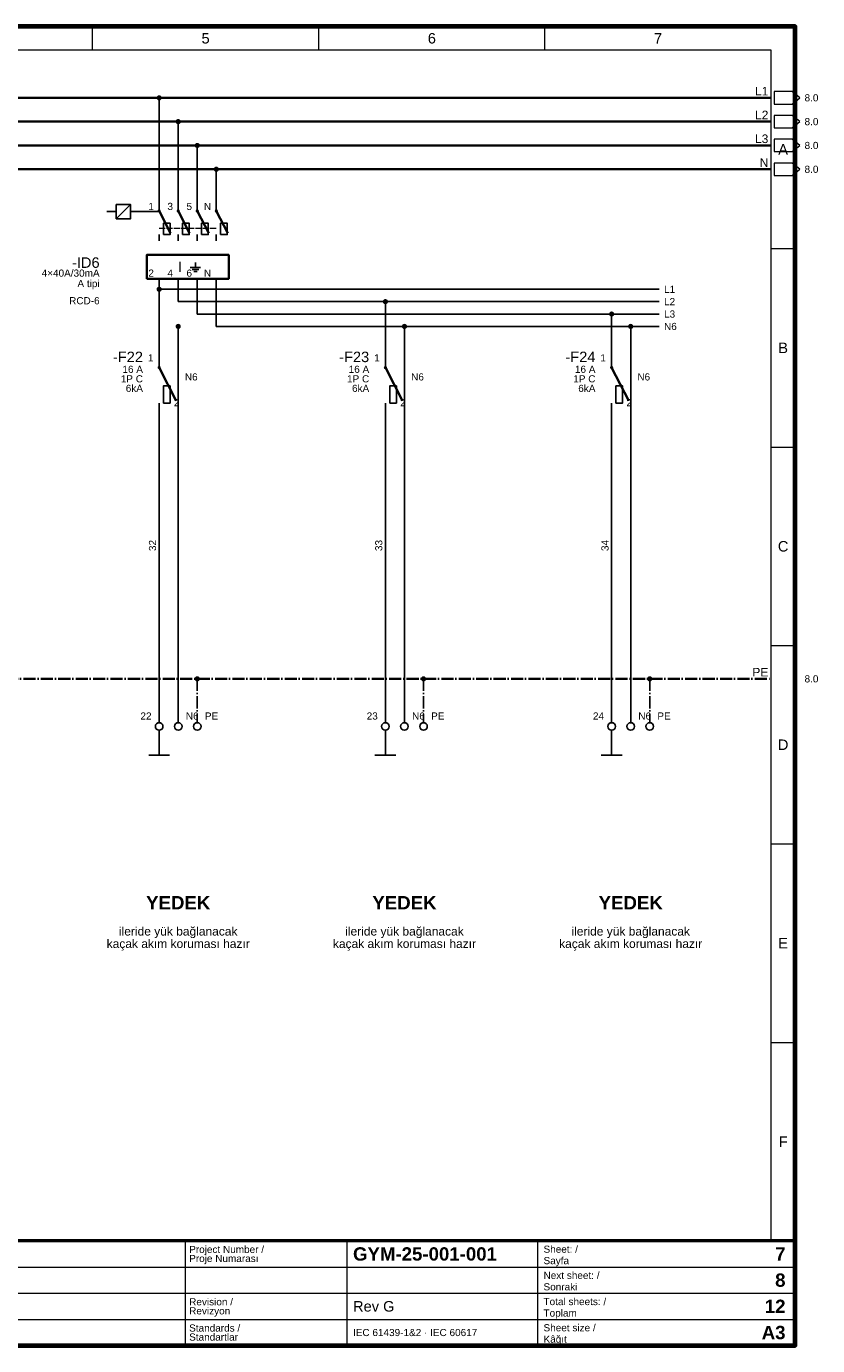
# Paper-space layout '07 Schematic Diagram - Şematik Diyagram' of a CAD drawing. Header units: millimetres. Extents: x 14 to 415, y 10 to 287.
# Tile 2 of 2: x 249 to 415, y 10 to 287. Entities that reach past the tile are written whole.
import ezdxf
from ezdxf.enums import TextEntityAlignment as Align

# ---------------------------------------------------------------- set-up
doc = ezdxf.new("R2010")
doc.units = ezdxf.units.MM
doc.linetypes.add('DASHDOT', pattern=[3.556, 2.54, -0.508, 0, -0.508])
doc.linetypes.add('DASHED', pattern=[1.524, 1.27, -0.254])
for name, color, linetype, lineweight in [('E-SEMA-ANTET', 7, 'Continuous', 50), ('E-SEMA-KLEMENS', 7, 'Continuous', 25), ('E-SEMA-PE', 7, 'DASHDOT', 35), ('E-SEMA-RAY', 7, 'Continuous', 35), ('E-SEMA-SEMBOL', 7, 'Continuous', 35), ('E-SEMA-TEL', 7, 'Continuous', 25), ('E-SEMA-YAZI', 7, 'Continuous', 18), ('E-SEMA-ZON', 8, 'Continuous', 18)]:
    doc.layers.add(name, color=color, linetype=linetype, lineweight=lineweight)
doc.styles.add('GYM', font='arial.ttf')
doc.styles.add('GYM-B', font='arialbd.ttf')

psp = doc.layouts.new('07 Schematic Diagram - Şematik Diyagram')

# ---------------------------------------------------------------- hatches: boundary and pattern name
at = {"layer": 'E-SEMA-SEMBOL'}
h = psp.add_hatch(color=7, dxfattribs=at)
edge = h.paths.add_edge_path()
edge.add_arc((276.5, 272), 0.55, 0, 360)
h = psp.add_hatch(color=7, dxfattribs=at)
edge = h.paths.add_edge_path()
edge.add_arc((280.5, 267), 0.55, 0, 360)
h = psp.add_hatch(color=7, dxfattribs=at)
edge = h.paths.add_edge_path()
edge.add_arc((284.5, 262), 0.55, 0, 360)
h = psp.add_hatch(color=7, dxfattribs=at)
edge = h.paths.add_edge_path()
edge.add_arc((288.5, 257), 0.55, 0, 360)
h = psp.add_hatch(color=7, dxfattribs=at)
edge = h.paths.add_edge_path()
edge.add_arc((276.5, 248.24), 0.35, 0, 360)
h = psp.add_hatch(color=7, dxfattribs=at)
edge = h.paths.add_edge_path()
edge.add_arc((280.5, 248.24), 0.35, 0, 360)
h = psp.add_hatch(color=7, dxfattribs=at)
edge = h.paths.add_edge_path()
edge.add_arc((284.5, 248.24), 0.35, 0, 360)
h = psp.add_hatch(color=7, dxfattribs=at)
edge = h.paths.add_edge_path()
edge.add_arc((288.5, 248.24), 0.35, 0, 360)
h = psp.add_hatch(color=7, dxfattribs=at)
edge = h.paths.add_edge_path()
edge.add_arc((276.5, 231.8), 0.55, 0, 360)
h = psp.add_hatch(color=7, dxfattribs=at)
edge = h.paths.add_edge_path()
edge.add_arc((324, 229.2), 0.55, 0, 360)
h = psp.add_hatch(color=7, dxfattribs=at)
edge = h.paths.add_edge_path()
edge.add_arc((371.5, 226.6), 0.55, 0, 360)
h = psp.add_hatch(color=7, dxfattribs=at)
edge = h.paths.add_edge_path()
edge.add_arc((280.5, 224), 0.55, 0, 360)
h = psp.add_hatch(color=7, dxfattribs=at)
edge = h.paths.add_edge_path()
edge.add_arc((328, 224), 0.55, 0, 360)
h = psp.add_hatch(color=7, dxfattribs=at)
edge = h.paths.add_edge_path()
edge.add_arc((375.5, 224), 0.55, 0, 360)
h = psp.add_hatch(color=7, dxfattribs=at)
edge = h.paths.add_edge_path()
edge.add_arc((276.5, 215.36), 0.35, 0, 360)
h = psp.add_hatch(color=7, dxfattribs=at)
edge = h.paths.add_edge_path()
edge.add_arc((324, 215.36), 0.35, 0, 360)
h = psp.add_hatch(color=7, dxfattribs=at)
edge = h.paths.add_edge_path()
edge.add_arc((371.5, 215.36), 0.35, 0, 360)
h = psp.add_hatch(color=7, dxfattribs=at)
edge = h.paths.add_edge_path()
edge.add_arc((284.5, 150), 0.55, 0, 360)
h = psp.add_hatch(color=7, dxfattribs=at)
edge = h.paths.add_edge_path()
edge.add_arc((332, 150), 0.55, 0, 360)
h = psp.add_hatch(color=7, dxfattribs=at)
edge = h.paths.add_edge_path()
edge.add_arc((379.5, 150), 0.55, 0, 360)

# ---------------------------------------------------------------- linework, layer by layer
at = {"layer": 'E-SEMA-ANTET', "lineweight": 18}
for p, q in [((282, 10), (282, 32)), ((316, 10), (316, 32)), ((356, 10), (356, 32)), ((20, 26.5), (410, 26.5)), ((20, 21), (410, 21)), ((20, 15.5), (410, 15.5))]:
    psp.add_line(p, q, dxfattribs=at)
at = {"layer": 'E-SEMA-ANTET', "lineweight": 70}
psp.add_lwpolyline([(20, 10), (410, 10), (410, 287), (20, 287)], close=True, dxfattribs=at)
at = {"layer": 'E-SEMA-ANTET', "lineweight": 50}
psp.add_lwpolyline([(20, 10), (410, 10), (410, 32), (20, 32)], close=True, dxfattribs=at)
at = {"layer": 'E-SEMA-KLEMENS', "lineweight": 25}
for centre in [(276.5, 140), (280.5, 140), (284.5, 140), (324, 140), (328, 140), (332, 140), (371.5, 140), (375.5, 140), (379.5, 140)]:
    psp.add_circle(centre, 0.8, dxfattribs=at)
at = {"layer": 'E-SEMA-PE', "linetype": 'DASHDOT', "lineweight": 35}
psp.add_line((25, 150), (405, 150), dxfattribs=at)
at = {"layer": 'E-SEMA-PE', "linetype": 'DASHDOT', "lineweight": 25}
for p, q in [((284.5, 150), (284.5, 140.8)), ((332, 150), (332, 140.8)), ((379.5, 150), (379.5, 140.8))]:
    psp.add_line(p, q, dxfattribs=at)
at = {"layer": 'E-SEMA-RAY', "lineweight": 35}
for p, q in [((25, 272), (405, 272)), ((25, 267), (405, 267)), ((25, 262), (405, 262)), ((25, 257), (405, 257))]:
    psp.add_line(p, q, dxfattribs=at)
at = {"layer": 'E-SEMA-RAY', "lineweight": 25}
for p, q in [((276.5, 231.8), (381.5, 231.8)), ((280.5, 229.2), (381.5, 229.2)), ((284.5, 226.6), (381.5, 226.6)), ((288.5, 224), (381.5, 224))]:
    psp.add_line(p, q, dxfattribs=at)
at = {"layer": 'E-SEMA-SEMBOL', "lineweight": 18}
psp.add_line((267.5, 246.6), (270.5, 249.6), dxfattribs=at)
at = {"layer": 'E-SEMA-SEMBOL', "lineweight": 35}
for p, q in [((276.5, 248.24), (278.9, 243.6)), ((280.5, 248.24), (282.9, 243.6)), ((284.5, 248.24), (286.9, 243.6)), ((288.5, 248.24), (290.9, 243.6)), ((276.5, 215.36), (280.1, 208.4)), ((324, 215.36), (327.6, 208.4)), ((371.5, 215.36), (375.1, 208.4))]:
    psp.add_line(p, q, dxfattribs=at)
at = {"layer": 'E-SEMA-SEMBOL', "linetype": 'DASHED', "lineweight": 18}
psp.add_line((276.5, 244.6), (288.5, 244.6), dxfattribs=at)
at = {"layer": 'E-SEMA-SEMBOL', "lineweight": 25}
for p, q in [((283, 236.4), (285.2, 236.4)), ((283.4, 235.95), (284.8, 235.95)), ((283.75, 235.5), (284.45, 235.5)), ((284.1, 237.4), (284.1, 236.4)), ((274.3, 134), (278.7, 134)), ((321.8, 134), (326.2, 134)), ((369.3, 134), (373.7, 134))]:
    psp.add_line(p, q, dxfattribs=at)
for points in [[(267.5, 246.6), (270.5, 246.6), (270.5, 249.6), (267.5, 249.6)], [(277.4, 243.28), (278.8, 243.28), (278.8, 245.68), (277.4, 245.68)], [(281.4, 243.28), (282.8, 243.28), (282.8, 245.68), (281.4, 245.68)], [(285.4, 243.28), (286.8, 243.28), (286.8, 245.68), (285.4, 245.68)], [(289.4, 243.28), (290.8, 243.28), (290.8, 245.68), (289.4, 245.68)], [(277.4, 207.92), (278.8, 207.92), (278.8, 211.52), (277.4, 211.52)], [(324.9, 207.92), (326.3, 207.92), (326.3, 211.52), (324.9, 211.52)], [(372.4, 207.92), (373.8, 207.92), (373.8, 211.52), (372.4, 211.52)]]:
    psp.add_lwpolyline(points, close=True, dxfattribs=at)
at = {"layer": 'E-SEMA-SEMBOL', "lineweight": 35}
psp.add_lwpolyline([(273.9, 234), (291.1, 234), (291.1, 239), (273.9, 239)], close=True, dxfattribs=at)
at = {"layer": 'E-SEMA-TEL', "lineweight": 25}
for p, q in [((276.5, 272), (276.5, 250)), ((280.5, 267), (280.5, 250)), ((284.5, 262), (284.5, 250)), ((288.5, 257), (288.5, 250)), ((276.5, 250), (276.5, 248.24)), ((280.5, 250), (280.5, 248.24)), ((284.5, 250), (284.5, 248.24)), ((288.5, 250), (288.5, 248.24)), ((265.5, 248.1), (267.5, 248.1)), ((270.5, 248.1), (276.5, 248.1)), ((276.5, 243.28), (276.5, 242)), ((280.5, 243.28), (280.5, 242)), ((284.5, 243.28), (284.5, 242)), ((288.5, 243.28), (288.5, 242)), ((276.5, 234), (276.5, 232.4)), ((276.5, 234), (276.5, 231.8)), ((280.5, 234), (280.5, 232.4)), ((280.5, 234), (280.5, 229.2)), ((284.5, 234), (284.5, 232.4)), ((284.5, 234), (284.5, 226.6)), ((288.5, 234), (288.5, 232.4)), ((288.5, 234), (288.5, 224)), ((276.5, 231.8), (276.5, 218)), ((324, 229.2), (324, 218)), ((371.5, 226.6), (371.5, 218)), ((280.5, 224), (280.5, 140.8)), ((328, 224), (328, 140.8)), ((375.5, 224), (375.5, 140.8)), ((276.5, 218), (276.5, 215.36)), ((324, 218), (324, 215.36)), ((371.5, 218), (371.5, 215.36)), ((276.5, 207.92), (276.5, 206)), ((324, 207.92), (324, 206)), ((371.5, 207.92), (371.5, 206)), ((276.5, 206), (276.5, 140.8)), ((324, 206), (324, 140.8)), ((371.5, 206), (371.5, 140.8)), ((276.5, 139.2), (276.5, 134)), ((324, 139.2), (324, 134)), ((371.5, 139.2), (371.5, 134))]:
    psp.add_line(p, q, dxfattribs=at)
at = {"layer": 'E-SEMA-YAZI', "lineweight": 18}
for points in [[(405.6, 270.7), (409.4, 270.7), (411, 272), (409.4, 273.3), (405.6, 273.3)], [(405.6, 265.7), (409.4, 265.7), (411, 267), (409.4, 268.3), (405.6, 268.3)], [(405.6, 260.7), (409.4, 260.7), (411, 262), (409.4, 263.3), (405.6, 263.3)], [(405.6, 255.7), (409.4, 255.7), (411, 257), (409.4, 258.3), (405.6, 258.3)]]:
    psp.add_lwpolyline(points, close=True, dxfattribs=at)
at = {"layer": 'E-SEMA-ZON', "lineweight": 18}
for p, q in [((262.5, 282), (262.5, 287)), ((310, 282), (310, 287)), ((357.5, 282), (357.5, 287)), ((405, 240.33), (410, 240.33)), ((405, 198.67), (410, 198.67)), ((405, 157), (410, 157)), ((405, 115.33), (410, 115.33)), ((405, 73.67), (410, 73.67)), ((262.5, 32), (262.5, 32)), ((310, 32), (310, 32)), ((357.5, 32), (357.5, 32))]:
    psp.add_line(p, q, dxfattribs=at)
psp.add_lwpolyline([(25, 32), (405, 32), (405, 282), (25, 282)], close=True, dxfattribs=at)

# ---------------------------------------------------------------- texts
at = {"layer": 'E-SEMA-ANTET'}
for s, height, style, p in [('Project Number /', 1.5, 'GYM', (282.8, 30.2)), ('GYM-25-001-001', 2.8, 'GYM-B', (317.2, 29.25)), ('Sheet: /', 1.5, 'GYM', (357.2, 30.25)), ('Proje Numarası', 1.5, 'GYM', (282.8, 28.3)), ('Sayfa', 1.5, 'GYM', (357.2, 27.85)), ('Next sheet: /', 1.5, 'GYM', (357.2, 24.75)), ('Sonraki', 1.5, 'GYM', (357.2, 22.35)), ('Revision /', 1.5, 'GYM', (282.8, 19.2)), ('Total sheets: /', 1.5, 'GYM', (357.2, 19.25)), ('Revizyon', 1.5, 'GYM', (282.8, 17.3)), ('Rev G', 2.2, 'GYM', (317.2, 18.25)), ('Toplam', 1.5, 'GYM', (357.2, 16.85)), ('Standards /', 1.5, 'GYM', (282.8, 13.7)), ('Sheet size /', 1.5, 'GYM', (357.2, 13.75)), ('Standartlar', 1.5, 'GYM', (282.8, 11.8)), ('IEC 61439-1&2 · IEC 60617', 1.5, 'GYM', (317.2, 12.75)), ('Kâğıt', 1.5, 'GYM', (357.2, 11.35))]:
    psp.add_text(s, height=height, dxfattribs=dict(at, style=style)).set_placement(p, align=Align.MIDDLE_LEFT)
at = {"layer": 'E-SEMA-ANTET', "style": 'GYM-B'}
for s, p in [('7', (408, 29.25)), ('8', (408, 23.75)), ('12', (408, 18.25)), ('A3', (408, 12.75))]:
    psp.add_text(s, height=2.8, dxfattribs=at).set_placement(p, align=Align.MIDDLE_RIGHT)
at = {"layer": 'E-SEMA-SEMBOL', "style": 'GYM'}
psp.add_text('I', height=2.2, dxfattribs=at).set_placement((280.9, 236.5), align=Align.MIDDLE_CENTER)
at = {"layer": 'E-SEMA-YAZI', "style": 'GYM'}
for s, height, p in [('L1', 1.8, (404.4, 273.4)), ('L2', 1.8, (404.4, 268.4)), ('L3', 1.8, (404.4, 263.4)), ('N', 1.8, (404.4, 258.4)), ('1', 1.5, (275.4, 249.2)), ('3', 1.5, (279.4, 249.2)), ('5', 1.5, (283.4, 249.2)), ('N', 1.5, (287.4, 249.2)), ('-ID6', 2.2, (264, 237.4)), ('4×40A/30mA', 1.5, (264, 235.2)), ('2', 1.5, (275.4, 235.2)), ('4', 1.5, (279.4, 235.2)), ('6', 1.5, (283.4, 235.2)), ('N', 1.5, (287.4, 235.2)), ('A tipi', 1.5, (264, 233)), ('RCD-6', 1.5, (264, 229.4)), ('-F22', 2.2, (273.1, 217.6)), ('1', 1.5, (275.3, 217.4)), ('-F23', 2.2, (320.6, 217.6)), ('1', 1.5, (322.8, 217.4)), ('-F24', 2.2, (368.1, 217.6)), ('1', 1.5, (370.3, 217.4)), ('1P C', 1.5, (273.1, 213)), ('16 A', 1.5, (273.1, 215)), ('1P C', 1.5, (320.6, 213)), ('16 A', 1.5, (320.6, 215)), ('1P C', 1.5, (368.1, 213)), ('16 A', 1.5, (368.1, 215)), ('6kA', 1.5, (273.1, 211)), ('6kA', 1.5, (320.6, 211)), ('6kA', 1.5, (368.1, 211)), ('PE', 1.8, (404.4, 151.4)), ('22', 1.5, (274.9, 142.2)), ('23', 1.5, (322.4, 142.2)), ('24', 1.5, (369.9, 142.2))]:
    psp.add_text(s, height=height, dxfattribs=at).set_placement(p, align=Align.MIDDLE_RIGHT)
for s, p in [('8.0', (412, 272)), ('8.0', (412, 267)), ('8.0', (412, 262)), ('8.0', (412, 257)), ('L1', (382.5, 231.8)), ('L2', (382.5, 229.2)), ('L3', (382.5, 226.6)), ('N6', (382.5, 224)), ('N6', (281.9, 213.4)), ('N6', (329.4, 213.4)), ('N6', (376.9, 213.4)), ('2', (279.6, 208)), ('2', (327.1, 208)), ('2', (374.6, 208)), ('8.0', (412, 150)), ('N6', (282.1, 142.2)), ('PE', (286.1, 142.2)), ('N6', (329.6, 142.2)), ('PE', (333.6, 142.2)), ('N6', (377.1, 142.2)), ('PE', (381.1, 142.2))]:
    psp.add_text(s, height=1.5, dxfattribs=at).set_placement(p, align=Align.MIDDLE_LEFT)
for s, p in [('32', (275.1, 178)), ('33', (322.6, 178)), ('34', (370.1, 178))]:
    psp.add_text(s, height=1.5, rotation=90, dxfattribs=at).set_placement(p, align=Align.MIDDLE_CENTER)
at = {"layer": 'E-SEMA-YAZI'}
for s, height, style, p in [('YEDEK', 2.8, 'GYM-B', (280.5, 103)), ('YEDEK', 2.8, 'GYM-B', (328, 103)), ('YEDEK', 2.8, 'GYM-B', (375.5, 103)), ('ileride yük bağlanacak', 1.8, 'GYM', (280.5, 97)), ('ileride yük bağlanacak', 1.8, 'GYM', (328, 97)), ('ileride yük bağlanacak', 1.8, 'GYM', (375.5, 97)), ('kaçak akım koruması hazır', 1.8, 'GYM', (280.5, 94.4)), ('kaçak akım koruması hazır', 1.8, 'GYM', (328, 94.4)), ('kaçak akım koruması hazır', 1.8, 'GYM', (375.5, 94.4))]:
    psp.add_text(s, height=height, dxfattribs=dict(at, style=style)).set_placement(p, align=Align.MIDDLE_CENTER)
at = {"layer": 'E-SEMA-ZON', "style": 'GYM'}
for s, p in [('5', (286.25, 284.5)), ('6', (333.75, 284.5)), ('7', (381.25, 284.5)), ('A', (407.5, 261.17)), ('B', (407.5, 219.5)), ('C', (407.5, 177.83)), ('D', (407.5, 136.17)), ('E', (407.5, 94.5)), ('F', (407.5, 52.83))]:
    psp.add_text(s, height=2.2, dxfattribs=at).set_placement(p, align=Align.MIDDLE_CENTER)

doc.saveas('drawing.dxf')
